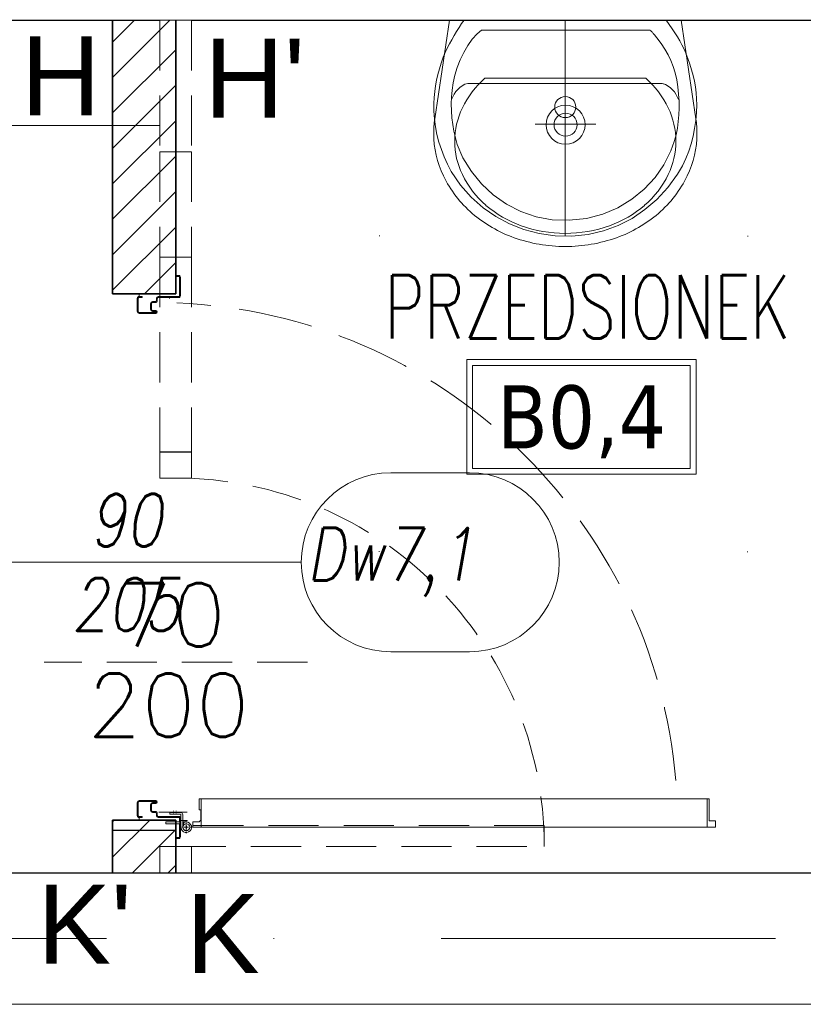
# Model space of a CAD drawing. Header units: millimetres. Extents: x 28291 to 177760, y -399809 to -170937.
# Tile 132 of 256: x 52118 to 52267, y -195613 to -195425. Entities that reach past the tile are written whole.
import ezdxf
from ezdxf.enums import TextEntityAlignment as Align

# ---------------------------------------------------------------- set-up
doc = ezdxf.new("R2010")
doc.units = ezdxf.units.MM
for name, pattern in [('CENTER', [0.6, 0.375, -0.075, 0.075, -0.075]), ('DASHDOT', [25.4, 12.7, -6.35, 0, -6.35]), ('DOT', [6.35, 0, -6.35]), ('Hidden Line', [391.222223, 282.222223, -109]), ('HIDDEN2', [4.7625, 3.175, -1.5875])]:
    doc.linetypes.add(name, pattern=pattern)
doc.layers.get('0').update_dxf_attribs({"lineweight": 0})
for name, color, linetype, lineweight in [('!! 0_ Istn-sciany', 3, 'Continuous', 30), ('!! 0_ Istn-widok', 1, 'Continuous', 15), ('!! 0_Opis_pom', 9, 'Continuous', 13), ('0-osie-liniA', 14, 'DASHDOT', 5)]:
    doc.layers.add(name, color=color, linetype=linetype, lineweight=lineweight)
for name, color, linetype, lineweight, true_color in [('!! 1_drzwi-linia - zrealizowane', 7, 'Continuous', 5, 0x7a7a7a), ('!! 1_PROJ ŚCIANY  - zrealizowane', 9, 'Continuous', 35, 0x808080), ('!! 2 ZABUDOWA GK-MDF', 7, 'Continuous', 13, 0x7a7a7a), ('!! 2_Hatch_zamurowania', 7, 'Continuous', 5, 0xc6c8c8), ('!! 2_OPIS DRZWI ZREAZL', 7, 'Continuous', 5, 0xb5b5b5), ('!! 2_WYPOS- SANITARNE - zrealizowane', 9, 'Continuous', 0, 0x808080)]:
    doc.layers.add(name, color=color, linetype=linetype, lineweight=lineweight, true_color=true_color)
doc.layers.add('!! 2_oznaczenia narozniki', color=7, linetype='Continuous')
doc.layers.add('!! 2_WYBURZENIA DO REMONTU', color=7, linetype='Continuous', lineweight=0, true_color=0x4d4d4d, plot=False)
doc.styles.add('50', font='ROMANS.shx', dxfattribs={"width": 0.8, "height": 10})
doc.styles.add('ARCHETYP', font='romans.shx', dxfattribs={"height": 15})
doc.styles.add('ARIAL', font='tahoma.ttf')
doc.styles.add('TXT', font='simplex.shx')

# ---------------------------------------------------------------- blocks, each defined once
blk = doc.blocks.new('A$C578D6593')
for p, q in [((-26.36, 0), (-29.16, 18.76)), ((17.64, 0), (20.43, 18.76)), ((-19.63, 11), (10.9, 11)), ((-26.36, 0), (17.64, 0))]:
    blk.add_line(p, q)
blk.add_circle((-4.36, 16.5), 2)
for centre, radius, start, end in [((-5.67, 17.67), 25.11, 109.6071, 130.6955), ((-4.36, 14), 29, 90, 109.6071), ((-4.36, 14), 29, 70.3929, 90), ((-3.06, 17.67), 25.11, 49.3045, 70.3929), ((-4.36, 15.5), 25, 90, 109.6071), ((-4.36, 15.5), 25, 70.3929, 90), ((-5.67, 19.17), 21.11, 109.6071, 130.6955), ((-3.06, 19.17), 21.11, 49.3045, 70.3929), ((-7.68, 20), 22.03, 130.6955, 154.2825), ((-1.05, 20), 22.03, 25.7175, 49.3045), ((-7.68, 21.5), 18.03, 130.6955, 154.2825), ((-1.05, 21.5), 18.03, 25.7175, 49.3045), ((-10.79, 21.5), 18.58, 154.2825, 180), ((-10.79, 23), 14.58, 154.2825, 180), ((2.06, 23), 14.58, 0, 25.7175), ((2.06, 21.5), 18.58, 0, 25.7175), ((-10.79, 23), 14.58, 180, 205.7175), ((2.06, 23), 14.58, 334.2825, 0), ((-10.79, 21.5), 18.58, 180, 188.4794), ((2.06, 21.5), 18.58, 351.5206, 0), ((-7.68, 24.5), 18.03, 205.7175, 228.4823), ((-1.05, 24.5), 18.03, 311.5177, 334.2825)]:
    blk.add_arc(centre, radius, start, end)
blk = doc.blocks.new('A$C527aaae0')
at = {"lineweight": 5}
for points in [[(0, 0), (0, -0.4111)], [(0.1863, -0.1214), (0.1863, -0.1211)], [(0.1863, -0.1211), (0.1863, -0.1214)], [(-0.0573, -0.1985), (0.0582, -0.1985)]]:
    blk.add_lwpolyline(points, dxfattribs=at)
for points in [[(0.1915, -0.001), (0.1975, -0.0093), (0.203, -0.0173), (0.2082, -0.025), (0.213, -0.0326), (0.2175, -0.0402), (0.2216, -0.0479), (0.2255, -0.0558), (0.2292, -0.0639), (0.2328, -0.0735), (0.2366, -0.0845), (0.2399, -0.0953), (0.2429, -0.1061), (0.2453, -0.1169), (0.2473, -0.1278), (0.2487, -0.1389), (0.2495, -0.1502), (0.2498, -0.1618), (0.2492, -0.1766), (0.2478, -0.1918), (0.2457, -0.2067), (0.2428, -0.2214), (0.239, -0.2358), (0.2344, -0.25), (0.2289, -0.2639), (0.2225, -0.2775), (0.2132, -0.2936), (0.1947, -0.319), (0.174, -0.3415), (0.1513, -0.361), (0.1268, -0.3776), (0.1005, -0.391), (0.0726, -0.4011), (0.0432, -0.4079), (0.0125, -0.4112), (-0.0191, -0.4105), (-0.0495, -0.4063), (-0.0786, -0.3988), (-0.1062, -0.3881), (-0.1321, -0.3743), (-0.1563, -0.3574), (-0.1786, -0.3374), (-0.1988, -0.3143), (-0.2168, -0.2883), (-0.2237, -0.2746), (-0.2299, -0.2608), (-0.2353, -0.2468), (-0.24, -0.2327), (-0.2438, -0.2183), (-0.2467, -0.2037), (-0.2487, -0.1888), (-0.2498, -0.1735), (-0.2497, -0.1595), (-0.249, -0.1479), (-0.2479, -0.1367), (-0.2463, -0.1256), (-0.2444, -0.1148), (-0.242, -0.104), (-0.2392, -0.0932), (-0.2359, -0.0823), (-0.2322, -0.0712), (-0.2282, -0.0623), (-0.2242, -0.0541), (-0.22, -0.0461), (-0.2157, -0.0381), (-0.2113, -0.0303), (-0.2067, -0.0225), (-0.2019, -0.0148), (-0.1969, -0.0071), (-0.1921, -0.001)], [(0.1608, -0.0198), (0.1622, -0.0209), (0.1634, -0.022), (0.1645, -0.023), (0.1654, -0.024), (0.1663, -0.025), (0.1672, -0.0261), (0.1682, -0.0273), (0.1692, -0.0287), (0.1739, -0.0344), (0.1821, -0.0451), (0.1893, -0.0557), (0.1954, -0.0665), (0.2007, -0.0776), (0.2051, -0.0891), (0.2087, -0.1012), (0.2116, -0.114), (0.2138, -0.1277), (0.2152, -0.1416), (0.216, -0.1551), (0.2162, -0.1682), (0.2158, -0.181), (0.2146, -0.1937), (0.2128, -0.2063), (0.2103, -0.2189), (0.2069, -0.2316), (0.2007, -0.2493), (0.1874, -0.2756), (0.1704, -0.3001), (0.1499, -0.3221), (0.1263, -0.3413), (0.1, -0.3573), (0.0711, -0.3696), (0.0402, -0.3777), (0.0074, -0.3812), (-0.0248, -0.3802), (-0.0555, -0.3745), (-0.0846, -0.3645), (-0.1119, -0.3506), (-0.1369, -0.3331), (-0.1592, -0.3122), (-0.1785, -0.2885), (-0.1945, -0.2622), (-0.2053, -0.2373), (-0.2088, -0.2247), (-0.2117, -0.2119), (-0.2139, -0.1991), (-0.2155, -0.1862), (-0.2165, -0.1732), (-0.2167, -0.1601), (-0.2161, -0.147), (-0.2148, -0.1337), (-0.2129, -0.12), (-0.2097, -0.1056), (-0.2052, -0.0909), (-0.1995, -0.0763), (-0.1928, -0.0622), (-0.1851, -0.049), (-0.1767, -0.0372), (-0.1676, -0.0271), (-0.159, -0.0198)]]:
    blk.add_lwpolyline(points, close=True)
blk.add_lwpolyline([(0.2151, -0.1518), (0.2126, -0.1464), (0.21, -0.1415), (0.2071, -0.1372), (0.2038, -0.1333), (0.2, -0.1297), (0.1955, -0.1264), (0.1903, -0.1232), (0.1842, -0.1211), (-0.1851, -0.1211), (-0.1909, -0.1228), (-0.1959, -0.1256), (-0.2003, -0.1289), (-0.2043, -0.1326), (-0.2078, -0.1367), (-0.2109, -0.1413), (-0.2137, -0.1463), (-0.2163, -0.1518), (-0.2163, -0.1521)])
at = {"linetype": 'DOT'}
blk.add_lwpolyline([(-0.3533, -0.4109), (0.3467, -0.4109), (0.3467, -1.0109), (-0.3533, -1.0109)], close=True, dxfattribs=at)
for radius in [0.0371, 0.0219]:
    blk.add_circle((0.0005, -0.1995), radius)
blk = doc.blocks.new('zaw-dr-90-p')
at = {"color": 2, "linetype": 'CENTER', "ltscale": 0.2}
for p, q in [((24.5, 24), (31, 24)), ((24.5, 19), (31, 19)), ((12, 0), (-12, 0)), ((0, 12), (0, -12))]:
    blk.add_line(p, q, dxfattribs=at)
at = {"ltscale": 0.2}
for p, q in [((10, 12), (6.5, 12)), ((10, 0), (10, 6.5))]:
    blk.add_line(p, q, dxfattribs=at)
blk.add_lwpolyline([(10, 10), (10, 39), (6.5, 39), (6.5, 10)], dxfattribs=at)
blk.add_lwpolyline([(0, 6.5), (23.5, 6.5, 0.414214), (28, 11), (28, 31), (24.5, 31), (24.5, 11, -0.414214), (23.5, 10), (0, 10, 4.561698), (7.6, 6.5), (4.9, 4.2)], format="xyb", dxfattribs=at)
blk.add_lwpolyline([(-0.2, -0.2), (-2.5, -0.2), (-2.5, 0.2), (-0.2, 0.2), (-0.2, 2.5), (0.2, 2.5), (0.2, 0.2), (2.8, 0.2), (2.8, -0.2), (0.2, -0.2), (0.2, -2.8), (-0.2, -2.8)], close=True)
blk.add_circle((0, 0), 6.5, dxfattribs=at)
blk = doc.blocks.new('drzwi 90- sc 12')
for p, q in [((-13616.12, 20410.26), (-13616.12, 20411.46)), ((-13616.12, 20411.46), (-13615.02, 20411.46)), ((-13614.92, 20411.36), (-13614.92, 20313.77)), ((-13620.32, 20410.16), (-13620.32, 20313.77)), ((-13614.92, 20409.86), (-13620.32, 20409.86)), ((-13616.12, 20410.26), (-13620.22, 20410.26)), ((-13616.12, 20410.26), (-13620, 20410.26)), ((-13618.17, 20410.26), (-13616.22, 20410.26)), ((-13618.17, 20410.26), (-13616.22, 20410.26)), ((-13620.32, 20313.47), (-13620.32, 20317.97)), ((-13614.92, 20312.27), (-13614.92, 20317.97)), ((-13614.92, 20313.77), (-13620.32, 20313.77)), ((-13618.22, 20313.37), (-13620.22, 20313.37)), ((-13618.22, 20313.67), (-13618.22, 20313.37)), ((-13618.22, 20313.67), (-13616.42, 20313.67)), ((-13615.92, 20313.17), (-13615.92, 20312.17)), ((-13615.92, 20312.17), (-13615.02, 20312.17)), ((-13617.77, 20311.12), (-13617.77, 20305.72)), ((-13617.77, 20311.12), (-13617.77, 20305.72)), ((-13616.17, 20309.92), (-13616.17, 20311.02)), ((-13715.57, 20308.32), (-13715.57, 20308.56)), ((-13715.57, 20307.69), (-13715.57, 20308.56)), ((-13715.57, 20307.82), (-13715.57, 20308.56)), ((-13616.17, 20309.92), (-13617.37, 20309.92)), ((-13715.57, 20307.72), (-13715.37, 20307.72)), ((-13715.77, 20301.96), (-13716.27, 20301.96)), ((-13616.77, 20301.96), (-13616.27, 20301.96))]:
    blk.add_line(p, q)
for points in [[(-13665.27, 20284.96), (-13665.27, 20325.83)], [(-13615.57, 20309.64), (-13615.32, 20309.64), (-13615.32, 20309.82), (-13616.32, 20309.82), (-13616.32, 20309.64), (-13615.92, 20309.64)]]:
    blk.add_lwpolyline(points)
at = {"lineweight": 30}
for points in [[(-13716.27, 20308.92), (-13721.27, 20308.92)], [(-13716.27, 20308.92), (-13716.27, 20296.92)], [(-13614.27, 20308.92), (-13609.27, 20308.92)], [(-13614.27, 20308.92), (-13614.27, 20296.92)]]:
    blk.add_lwpolyline(points, dxfattribs=at)
at = {"ltscale": 0.2}
for points in [[(-13715.57, 20307.51), (-13715.57, 20309.48, 0.414214), (-13715.91, 20309.82), (-13719.43, 20309.82, 0.414214), (-13719.77, 20309.48), (-13719.77, 20308.92), (-13719.59, 20308.92), (-13719.59, 20309.48, -0.414214), (-13719.43, 20309.64), (-13716.97, 20309.64)], [(-13716.97, 20309.64), (-13715.91, 20309.64, -0.414214), (-13715.75, 20309.48), (-13715.75, 20307.51)], [(-13615.92, 20309.64), (-13616.63, 20309.64, 0.414214), (-13616.79, 20309.48), (-13616.79, 20305.58, -0.414214), (-13617.13, 20305.24), (-13617.58, 20305.24, 0.414214), (-13617.74, 20305.08), (-13617.74, 20304.48, -0.414214), (-13618.08, 20304.14), (-13619.26, 20304.14, -0.414214), (-13619.6, 20304.48), (-13619.6, 20305.15, 1), (-13619.79, 20305.15), (-13619.79, 20301.96, 0.414214), (-13619.63, 20301.8), (-13617.11, 20301.8, 0.414214), (-13616.95, 20301.96), (-13616.95, 20302.52), (-13616.77, 20302.52), (-13616.77, 20301.96, -0.414214), (-13617.11, 20301.62), (-13619.63, 20301.62, -0.414214), (-13619.97, 20301.96), (-13619.97, 20305.15, -1), (-13619.42, 20305.15), (-13619.42, 20304.48, 0.414214), (-13619.26, 20304.32), (-13618.08, 20304.32, 0.414214), (-13617.92, 20304.48), (-13617.92, 20305.08, -0.414214), (-13617.58, 20305.42), (-13617.13, 20305.42, 0.414214), (-13616.97, 20305.58), (-13616.97, 20309.48, -0.414214), (-13616.63, 20309.82), (-13613.11, 20309.82, -0.414214), (-13612.77, 20309.48), (-13612.77, 20308.92), (-13612.95, 20308.92), (-13612.95, 20309.48, 0.414214), (-13613.11, 20309.64), (-13615.57, 20309.64)], [(-13715.75, 20307.76), (-13715.75, 20305.58, 0.414214), (-13715.41, 20305.24), (-13714.96, 20305.24, -0.414214), (-13714.8, 20305.08), (-13714.8, 20304.48, 0.414214), (-13714.46, 20304.14), (-13713.28, 20304.14, 0.414214), (-13712.94, 20304.48), (-13712.94, 20305.15, -1), (-13712.75, 20305.15), (-13712.75, 20301.96, -0.414214), (-13712.91, 20301.8), (-13715.43, 20301.8, -0.414214), (-13715.59, 20301.96), (-13715.59, 20302.52), (-13715.77, 20302.52), (-13715.77, 20301.96, 0.414214), (-13715.43, 20301.62), (-13712.91, 20301.62, 0.414214), (-13712.57, 20301.96), (-13712.57, 20305.15, 1), (-13713.12, 20305.15), (-13713.12, 20304.48, -0.414214), (-13713.28, 20304.32), (-13714.46, 20304.32, -0.414214), (-13714.62, 20304.48), (-13714.62, 20305.08, 0.414214), (-13714.96, 20305.42), (-13715.41, 20305.42, -0.414214), (-13715.57, 20305.58), (-13715.57, 20307.64)]]:
    blk.add_lwpolyline(points, format="xyb", dxfattribs=at)
blk.add_lwpolyline([(-13616.79, 20308.82), (-13616.97, 20308.82), (-13616.97, 20307.42), (-13616.79, 20307.42)], close=True)
for centre, radius, start, end in [((-13615.02, 20411.36), 0.1, 0, 90), ((-13620.22, 20410.16), 0.1, 90, 180), ((-13620.22, 20313.47), 0.1, 180, 270), ((-13616.42, 20313.17), 0.5, 0, 90), ((-13615.02, 20312.27), 0.1, 270, 0), ((-13616.27, 20311.02), 0.1, 0, 90)]:
    blk.add_arc(centre, radius, start, end)
at = {"linetype": 'Hidden Line', "lineweight": 9, "ltscale": 0.05}
blk.add_arc((-13615.5, 20305.14), 99.12, 94.8005, 177.6944, dxfattribs=at)
at = {"xscale": 0.09999999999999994, "yscale": 0.09999999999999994, "zscale": 0.09999999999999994, "rotation": 180.0000000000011}
blk.add_blockref('zaw-dr-90-p', (-13614.92, 20310.92), dxfattribs=at)
blk = doc.blocks.new('1_ok-opis')
blk.add_line((0, 111.61), (0, 50))
for points in [[(-17, 128.61), (-17, 143.61)], [(17, 128.61), (17, 143.61)]]:
    blk.add_lwpolyline(points)
for centre, start, end in [((0, 143.61), 0, 180), ((0, 128.61), 180, 0)]:
    blk.add_arc(centre, 17, start, end)
at = {"style": 'ARCHETYP'}
for tag, height, rotation, p in [('NR', 12, 90, (0, 136.9)), ('NR', 12, 270, (0, 136.9)), ('SZEROKOŚĆ', 10, 90, (-8, 78.29)), ('SZEROKOŚĆ', 10, 270, (8, 78.29)), ('WYSOKOŚĆ', 10, 270, (-8, 78.29)), ('WYSOKOŚĆ', 10, 90, (8, 78.29))]:
    blk.add_attdef(tag, text='', height=height, rotation=rotation, dxfattribs=at).set_placement(p, align=Align.MIDDLE)
blk = doc.blocks.new('BLOK OSI')
at = {"layer": '0-osie-liniA', "ltscale": 5}
blk.add_lwpolyline([(48639.33021, -195663.0883), (55424.2848, -195663.0883)], dxfattribs=at)

msp = doc.modelspace()

# ---------------------------------------------------------------- hatches: boundary and pattern name
at = {"layer": '!! 2_Hatch_zamurowania'}
h = msp.add_hatch(dxfattribs=at)
h.set_pattern_fill('ANSI31', color=256, scale=1.5)
h.paths.add_polyline_path([(52147.71142, -195477.5883), (52135.71142, -195477.5883), (52135.71142, -195425.5883), (52147.71142, -195425.5883)])
h = msp.add_hatch(dxfattribs=at)
h.set_pattern_fill('ANSI31', color=256, scale=1.5)
h.paths.add_polyline_path([(52147.71142, -195577.5883), (52135.71142, -195577.5883), (52135.71142, -195587.5883), (52147.71142, -195587.5883)])

# ---------------------------------------------------------------- linework, layer by layer
at = {"layer": '!! 0_ Istn-sciany'}
for points in [[(52030.71142, -195425.5883), (52144.71142, -195425.5883)], [(52150.71142, -195425.5883), (52292.71142, -195425.5883)], [(52144.71142, -195507.5883), (52150.71142, -195507.5883)], [(52004.71142, -195587.5883), (52604.71142, -195587.5883)]]:
    msp.add_lwpolyline(points, dxfattribs=at)
at = {"layer": '!! 0_ Istn-widok'}
for points in [[(52150.71142, -195425.5883), (52144.71142, -195425.5883)], [(51976.71142, -195612.5883), (52604.71142, -195612.5883)]]:
    msp.add_lwpolyline(points, dxfattribs=at)
at = {"layer": '!! 0_Opis_pom', "ltscale": 0.7}
for points in [[(52203.02303, -195511.84352), (52246.54303, -195511.84352), (52246.54303, -195490.08352), (52203.02303, -195490.08352)], [(52204.11103, -195510.75552), (52245.45503, -195510.75552), (52245.45503, -195491.17152), (52204.11103, -195491.17152)]]:
    msp.add_lwpolyline(points, close=True, dxfattribs=at)
at = {"layer": '!! 1_PROJ ŚCIANY  - zrealizowane'}
for points in [[(52135.71142, -195425.5883), (52135.71142, -195477.5883)], [(52147.71142, -195425.5883), (52147.71142, -195477.5883)], [(52135.71142, -195477.5883), (52147.71142, -195477.5883)], [(52135.71142, -195577.5883), (52147.71142, -195577.5883)], [(52135.71142, -195577.5883), (52135.71142, -195587.5883)], [(52147.71142, -195577.5883), (52147.71142, -195587.5883)]]:
    msp.add_lwpolyline(points, dxfattribs=at)
at = {"layer": '!! 2 ZABUDOWA GK-MDF'}
msp.add_lwpolyline([(52030.71142, -195445.5883), (52144.71142, -195445.5883)], dxfattribs=at)
at = {"layer": '!! 2_WYBURZENIA DO REMONTU'}
for points in [[(52147.71142, -195477.5883), (52135.71142, -195477.5883), (52135.71142, -195425.5883), (52147.71142, -195425.5883)], [(52147.71142, -195577.5883), (52135.71142, -195577.5883), (52135.71142, -195587.5883), (52147.71142, -195587.5883)]]:
    msp.add_lwpolyline(points, close=True, dxfattribs=at)
at = {"layer": '!! 2_WYBURZENIA DO REMONTU', "linetype": 'HIDDEN2', "ltscale": 3}
for points in [[(52144.71142, -195425.5883), (52144.71142, -195450.5883)], [(52150.71142, -195425.5883), (52150.71142, -195450.5883)], [(52150.71142, -195450.5883), (52144.71142, -195450.5883)], [(52144.71142, -195450.5883), (52144.71142, -195470.5883)], [(52150.71142, -195450.5883), (52150.71142, -195470.5883)], [(52144.71142, -195470.5883), (52144.71142, -195507.5883)], [(52150.71142, -195470.5883), (52144.71142, -195470.5883)], [(52150.71142, -195470.5883), (52150.71142, -195507.5883)], [(52172.71142, -195547.5883), (52122.71142, -195547.5883)]]:
    msp.add_lwpolyline(points, dxfattribs=at)
for points in [[(52150.71142, -195512.5883), (52150.71142, -195507.5883), (52144.71142, -195507.5883), (52144.71142, -195512.5883)], [(52217.71142, -195578.5883), (52147.71142, -195578.5883), (52147.71142, -195582.5883), (52217.71142, -195582.5883)], [(52150.71142, -195582.5883), (52150.71142, -195587.5883), (52144.71142, -195587.5883), (52144.71142, -195582.5883)]]:
    msp.add_lwpolyline(points, close=True, dxfattribs=at)
at = {"layer": '!! 2_WYBURZENIA DO REMONTU'}
msp.add_lwpolyline([(52135.71142, -195587.5883), (52147.71142, -195587.5883)], dxfattribs=at)
at = {"layer": '!! 2_WYBURZENIA DO REMONTU', "linetype": 'HIDDEN2', "ltscale": 3}
msp.add_arc((52147.71142, -195582.5883), 70, 360, 90, dxfattribs=at)

# ---------------------------------------------------------------- block references
at = {"layer": '!! 0_ Istn-sciany'}
msp.add_blockref('BLOK OSI', (0, 63), dxfattribs=at)
at = {"layer": '!! 1_drzwi-linia - zrealizowane', "rotation": 270}
msp.add_blockref('drzwi 90- sc 12', (31838.78709, -209193.85793), dxfattribs=at)
at = {"layer": '!! 2_OPIS DRZWI ZREAZL'}
ref = msp.add_blockref('1_ok-opis', (52059.93301, -195528.58827), dxfattribs=dict(at, rotation=270.0000036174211))
ref.add_attrib('WYSOKOŚĆ', '205', dxfattribs={"layer": '0', "height": 10, "rotation": 180.0000036, "style": '50', "oblique": 10, "text_generation_flag": 6, "width": 0.8}).set_placement((52138.22386, -195536.58826), align=Align.MIDDLE)
ref.add_attrib('SZEROKOŚĆ', '90', dxfattribs={"layer": '0', "height": 10, "rotation": 180.0000036, "style": '50', "oblique": 10, "text_generation_flag": 6, "width": 0.8}).set_placement((52138.22386, -195520.58826), align=Align.MIDDLE)
ref.add_attrib('NR', 'Dw7,1', dxfattribs={"layer": '0', "height": 10, "rotation": 180.0000036, "style": '50', "oblique": 10, "text_generation_flag": 6, "width": 0.8}).set_placement((52188.54425, -195528.58826), align=Align.MIDDLE)
at = {"layer": '!! 2_WYBURZENIA DO REMONTU', "linetype": 'HIDDEN2', "ltscale": 3, "rotation": 180}
msp.add_blockref('A$C578D6593', (52217.3478, -195425.5883), dxfattribs=at)
at = {"layer": '!! 2_WYPOS- SANITARNE - zrealizowane', "xscale": 100, "yscale": 100, "zscale": 100}
msp.add_blockref('A$C527aaae0', (52221.71142, -195425.48543), dxfattribs=at)

# ---------------------------------------------------------------- texts
at = {"layer": '!! 0_Opis_pom', "ltscale": 0.7, "style": 'TXT', "width": 0.7}
msp.add_text('PRZEDSIONEK', height=12, dxfattribs=at).set_placement((52225.89817, -195486.03721), align=Align.CENTER)
at = {"layer": '!! 0_Opis_pom', "ltscale": 0.7, "style": 'ARIAL'}
msp.add_attdef('B0,4', text='', height=11.968, dxfattribs=at).set_placement((52224.78303, -195500.96352), align=Align.MIDDLE_CENTER)
at = {"layer": '!! 2_oznaczenia narozniki', "char_height": 15, "attachment_point": 1, "style": 'TXT'}
for s, insert in [('{\\fArial|b0|i0|c238|p34;H}', (52118.32568, -195428.67177)), ("{\\fArial|b0|i0|c238|p34;H'}", (52153.1474, -195429.07765)), ("{\\fArial|b0|i0|c238|p34;K'}", (52121.4108, -195589.84411)), ('{\\fArial|b0|i0|c238|p34;K}', (52149.67675, -195591.65654))]:
    msp.add_mtext_dynamic_manual_height_columns(s, width=15, gutter_width=75, heights=[15], dxfattribs=dict(at, insert=insert))
at = {"layer": '!! 2_WYBURZENIA DO REMONTU', "linetype": 'HIDDEN2', "ltscale": 3, "style": 'ARCHETYP'}
for s, p in [('70', (52136.68862, -195544.5883)), ('200', (52130.90735, -195561.73544))]:
    msp.add_text(s, height=12, rotation=360, dxfattribs=at).set_placement(p)

doc.saveas('drawing.dxf')
